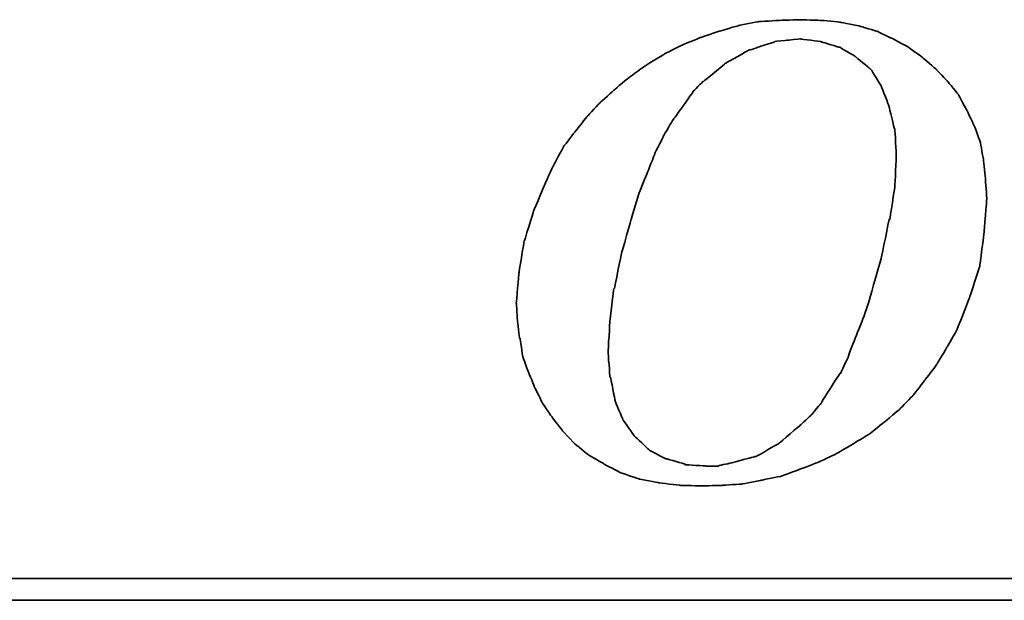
# Model space of a CAD drawing. Header units: millimetres. Extents: x 478 to 862, y 462 to 590.
# Tile 32 of 50: x 781.91 to 786.95, y 499.33 to 502.29. Entities that reach past the tile are written whole.
import ezdxf

# ---------------------------------------------------------------- set-up
doc = ezdxf.new("R2010")
doc.units = ezdxf.units.MM
doc.layers.add('DIM', color=4, linetype='CONTINUOUS')
doc.layers.add('layer 1', color=7, linetype='CONTINUOUS')

# ---------------------------------------------------------------- blocks, each defined once
blk = doc.blocks.new('TBI MOTION logo(完整正式版)')
at = {"layer": 'layer 1', "color": 22, "lineweight": 35}
for points, knots in [([(-11.34375, -6.98375), (-11.34375, -6.98375), (-10.91375, -7.43875), (-10.91375, -7.43875), (-10.91375, -7.43875), (-10.91375, -7.43875), (-10.38625, -7.87125), (-10.38625, -7.87125), (-10.38625, -7.87125), (-10.38625, -7.87125), (-9.81125, -8.20375), (-9.81125, -8.20375), (-9.81125, -8.20375), (-9.81125, -8.20375), (-9.21125, -8.51875), (-9.21125, -8.51875), (-9.21125, -8.51875), (-9.21125, -8.51875), (-8.51625, -8.75875), (-8.51625, -8.75875), (-8.51625, -8.75875), (-8.51625, -8.75875), (-7.77125, -8.90375), (-7.77125, -8.90375), (-7.77125, -8.90375), (-7.77125, -8.90375), (-6.97875, -8.99875), (-6.97875, -8.99875), (-6.97875, -8.99875), (-6.97875, -8.99875), (-6.14125, -9.02375), (-6.14125, -9.02375), (-6.14125, -9.02375), (-6.14125, -9.02375), (-5.37125, -8.99875), (-5.37125, -8.99875), (-5.37125, -8.99875), (-5.37125, -8.99875), (-4.65375, -8.94875), (-4.65375, -8.94875), (-4.65375, -8.94875), (-4.65375, -8.94875), (-3.93375, -8.80625), (-3.93375, -8.80625), (-3.93375, -8.80625), (-3.93375, -8.80625), (-3.21375, -8.66375), (-3.21375, -8.66375), (-3.21375, -8.66375), (-3.21375, -8.66375), (-2.49375, -8.39875), (-2.49375, -8.39875), (-2.49375, -8.39875), (-2.49375, -8.39875), (-1.79875, -8.13375), (-1.79875, -8.13375), (-1.79875, -8.13375), (-1.79875, -8.13375), (-1.17375, -7.84375), (-1.17375, -7.84375), (-1.17375, -7.84375), (-1.17375, -7.84375), (-0.52375, -7.46375), (-0.52375, -7.46375), (-0.52375, -7.46375), (-0.52375, -7.46375), (0.10124, -7.07875), (0.10124, -7.07875), (0.10124, -7.07875), (0.10124, -7.07875), (0.67625, -6.62375), (0.67625, -6.62375), (0.67625, -6.62375), (0.67625, -6.62375), (1.24874, -6.14375), (1.24874, -6.14375), (1.24874, -6.14375), (1.24874, -6.14375), (1.72874, -5.64125), (1.72874, -5.64125), (1.72874, -5.64125), (1.72874, -5.64125), (2.18624, -5.06375), (2.18624, -5.06375), (2.18624, -5.06375), (2.18624, -5.06375), (2.61625, -4.48874), (2.61625, -4.48874), (2.61625, -4.48874), (2.61625, -4.48874), (3.00125, -3.83874), (3.00125, -3.83874), (3.00125, -3.83874), (3.00125, -3.83874), (3.36124, -3.21374), (3.36124, -3.21374), (3.36124, -3.21374), (3.36124, -3.21374), (3.84374, -1.99125), (3.84374, -1.99125), (3.84374, -1.99125), (3.84374, -1.99125), (4.22625, -0.81875), (4.22625, -0.81875), (4.22625, -0.81875), (4.22625, -0.81875), (4.39125, 0.45624), (4.39125, 0.45624), (4.39125, 0.45624), (4.39125, 0.45624), (4.48874, 1.70124), (4.48874, 1.70124), (4.48874, 1.70124), (4.48874, 1.70124), (4.43874, 2.44625), (4.43874, 2.44625), (4.43874, 2.44625), (4.43874, 2.44625), (4.36874, 3.14125), (4.36874, 3.14125), (4.36874, 3.14125), (4.36874, 3.14125), (4.25125, 3.81125), (4.25125, 3.81125), (4.25125, 3.81125), (4.25125, 3.81125), (4.03124, 4.41125), (4.03124, 4.41125), (4.03124, 4.41125), (4.03124, 4.41125), (3.74374, 5.01125), (3.74374, 5.01125), (3.74374, 5.01125), (3.74374, 5.01125), (3.43124, 5.58875), (3.43124, 5.58875), (3.43124, 5.58875), (3.43124, 5.58875), (3.02625, 6.09125), (3.02625, 6.09125), (3.02625, 6.09125), (3.02625, 6.09125), (2.59374, 6.54875), (2.59374, 6.54875), (2.59374, 6.54875), (2.59374, 6.54875), (2.09124, 6.98125), (2.09124, 6.98125), (2.09124, 6.98125), (2.09124, 6.98125), (1.56124, 7.36625), (1.56124, 7.36625), (1.56124, 7.36625), (1.56124, 7.36625), (0.98624, 7.67625), (0.98624, 7.67625), (0.98624, 7.67625), (0.98624, 7.67625), (0.38624, 7.96375), (0.38624, 7.96375), (0.38624, 7.96375), (0.38624, 7.96375), (-0.25875, 8.15625), (-0.25875, 8.15625), (-0.25875, 8.15625), (-0.25875, 8.15625), (-0.98125, 8.30125), (-0.98125, 8.30125), (-0.98125, 8.30125), (-0.98125, 8.30125), (-1.70124, 8.37125), (-1.70124, 8.37125), (-1.70124, 8.37125), (-1.70124, 8.37125), (-2.49375, 8.39624), (-2.49375, 8.39624), (-2.49375, 8.39624), (-2.49375, 8.39624), (-3.28625, 8.37125), (-3.28625, 8.37125), (-3.28625, 8.37125), (-3.28625, 8.37125), (-4.05125, 8.32125), (-4.05125, 8.32125), (-4.05125, 8.32125), (-4.05125, 8.32125), (-4.77375, 8.18125), (-4.77375, 8.18125), (-4.77375, 8.18125), (-4.77375, 8.18125), (-5.51625, 7.96375), (-5.51625, 7.96375), (-5.51625, 7.96375), (-5.51625, 7.96375), (-6.21125, 7.72625), (-6.21125, 7.72625), (-6.21125, 7.72625), (-6.21125, 7.72625), (-6.92875, 7.43625), (-6.92875, 7.43625), (-6.92875, 7.43625), (-6.92875, 7.43625), (-7.57875, 7.10125), (-7.57875, 7.10125), (-7.57875, 7.10125), (-7.57875, 7.10125), (-8.24875, 6.69125), (-8.24875, 6.69125), (-8.24875, 6.69125), (-8.24875, 6.69125), (-8.84875, 6.26125), (-8.84875, 6.26125), (-8.84875, 6.26125), (-8.84875, 6.26125), (-9.42625, 5.78125), (-9.42625, 5.78125), (-9.42625, 5.78125), (-9.42625, 5.78125), (-9.95375, 5.30125), (-9.95375, 5.30125), (-9.95375, 5.30125), (-9.95375, 5.30125), (-10.43375, 4.79624), (-10.43375, 4.79624), (-10.43375, 4.79624), (-10.43375, 4.79624), (-10.88875, 4.22125), (-10.88875, 4.22125), (-10.88875, 4.22125), (-10.88875, 4.22125), (-11.29875, 3.69375), (-11.29875, 3.69375), (-11.29875, 3.69375), (-11.29875, 3.69375), (-11.63375, 3.09125), (-11.63375, 3.09125), (-11.63375, 3.09125), (-11.63375, 3.09125), (-11.91875, 2.49625), (-11.91875, 2.49625), (-11.91875, 2.49625), (-11.91875, 2.49625), (-12.44875, 1.24625), (-12.44875, 1.24625), (-12.44875, 1.24625), (-12.44875, 1.24625), (-12.80875, 0.06874), (-12.80875, 0.06874), (-12.80875, 0.06874), (-12.80875, 0.06874), (-12.99875, -1.07875), (-12.99875, -1.07875), (-12.99875, -1.07875), (-12.99875, -1.07875), (-13.09375, -2.18375), (-13.09375, -2.18375), (-13.09375, -2.18375), (-13.09375, -2.18375), (-13.04875, -2.85375), (-13.04875, -2.85375), (-13.04875, -2.85375), (-13.04875, -2.85375), (-12.97375, -3.50375), (-12.97375, -3.50375), (-12.97375, -3.50375), (-12.97375, -3.50375), (-12.95375, -3.50375), (-12.95375, -3.50375), (-12.95375, -3.50375), (-12.95375, -3.50375), (-12.85375, -4.17375), (-12.85375, -4.17375), (-12.85375, -4.17375), (-12.85375, -4.17375), (-12.63875, -4.77624), (-12.63875, -4.77624), (-12.63875, -4.77624), (-12.63875, -4.77624), (-12.39875, -5.35125), (-12.39875, -5.35125), (-12.39875, -5.35125), (-12.39875, -5.35125), (-12.11375, -5.92875), (-12.11375, -5.92875), (-12.11375, -5.92875), (-12.11375, -5.92875), (-11.75375, -6.45375), (-11.75375, -6.45375), (-11.75375, -6.45375), (-11.75375, -6.45375), (-11.34375, -6.98375), (-11.34375, -6.98375)], [0, 0, 0, 0, 0.01369863, 0.01369863, 0.01369863, 0.01369864, 0.02739726, 0.02739726, 0.02739726, 0.02739727, 0.04109589, 0.04109589, 0.04109589, 0.0410959, 0.05479452, 0.05479452, 0.05479452, 0.05479453, 0.06849315, 0.06849315, 0.06849315, 0.06849316, 0.08219178, 0.08219178, 0.08219178, 0.08219179, 0.09589041, 0.09589041, 0.09589041, 0.09589042, 0.10958904, 0.10958904, 0.10958904, 0.10958905, 0.12328767, 0.12328767, 0.12328767, 0.12328768, 0.1369863, 0.1369863, 0.1369863, 0.13698631, 0.15068493, 0.15068493, 0.15068493, 0.15068494, 0.16438356, 0.16438356, 0.16438356, 0.16438357, 0.17808219, 0.17808219, 0.17808219, 0.1780822, 0.19178082, 0.19178082, 0.19178082, 0.19178083, 0.20547945, 0.20547945, 0.20547945, 0.20547946, 0.21917808, 0.21917808, 0.21917808, 0.21917809, 0.23287671, 0.23287671, 0.23287671, 0.23287672, 0.24657534, 0.24657534, 0.24657534, 0.24657535, 0.26027397, 0.26027397, 0.26027397, 0.26027398, 0.2739726, 0.2739726, 0.2739726, 0.27397261, 0.28767123, 0.28767123, 0.28767123, 0.28767124, 0.30136986, 0.30136986, 0.30136986, 0.30136987, 0.31506849, 0.31506849, 0.31506849, 0.3150685, 0.32876712, 0.32876712, 0.32876712, 0.32876713, 0.34246575, 0.34246575, 0.34246575, 0.34246576, 0.35616438, 0.35616438, 0.35616438, 0.35616439, 0.36986301, 0.36986301, 0.36986301, 0.36986302, 0.38356164, 0.38356164, 0.38356164, 0.38356165, 0.39726027, 0.39726027, 0.39726027, 0.39726028, 0.4109589, 0.4109589, 0.4109589, 0.41095891, 0.42465753, 0.42465753, 0.42465753, 0.42465754, 0.43835616, 0.43835616, 0.43835616, 0.43835617, 0.45205479, 0.45205479, 0.45205479, 0.4520548, 0.46575342, 0.46575342, 0.46575342, 0.46575343, 0.47945205, 0.47945205, 0.47945205, 0.47945206, 0.49315068, 0.49315068, 0.49315068, 0.49315069, 0.50684932, 0.50684932, 0.50684932, 0.50684933, 0.52054795, 0.52054795, 0.52054795, 0.52054796, 0.53424658, 0.53424658, 0.53424658, 0.53424659, 0.54794521, 0.54794521, 0.54794521, 0.54794522, 0.56164384, 0.56164384, 0.56164384, 0.56164385, 0.57534247, 0.57534247, 0.57534247, 0.57534248, 0.5890411, 0.5890411, 0.5890411, 0.58904111, 0.60273973, 0.60273973, 0.60273973, 0.60273974, 0.61643836, 0.61643836, 0.61643836, 0.61643837, 0.63013699, 0.63013699, 0.63013699, 0.630137, 0.64383562, 0.64383562, 0.64383562, 0.64383563, 0.65753425, 0.65753425, 0.65753425, 0.65753426, 0.67123288, 0.67123288, 0.67123288, 0.67123289, 0.68493151, 0.68493151, 0.68493151, 0.68493152, 0.69863014, 0.69863014, 0.69863014, 0.69863015, 0.71232877, 0.71232877, 0.71232877, 0.71232878, 0.7260274, 0.7260274, 0.7260274, 0.72602741, 0.73972603, 0.73972603, 0.73972603, 0.73972604, 0.75342466, 0.75342466, 0.75342466, 0.75342467, 0.76712329, 0.76712329, 0.76712329, 0.7671233, 0.78082192, 0.78082192, 0.78082192, 0.78082193, 0.79452055, 0.79452055, 0.79452055, 0.79452056, 0.80821918, 0.80821918, 0.80821918, 0.80821919, 0.82191781, 0.82191781, 0.82191781, 0.82191782, 0.83561644, 0.83561644, 0.83561644, 0.83561645, 0.84931507, 0.84931507, 0.84931507, 0.84931508, 0.8630137, 0.8630137, 0.8630137, 0.86301371, 0.87671233, 0.87671233, 0.87671233, 0.87671234, 0.89041096, 0.89041096, 0.89041096, 0.89041097, 0.90410959, 0.90410959, 0.90410959, 0.9041096, 0.91780822, 0.91780822, 0.91780822, 0.91780823, 0.93150685, 0.93150685, 0.93150685, 0.93150686, 0.94520548, 0.94520548, 0.94520548, 0.94520549, 0.95890411, 0.95890411, 0.95890411, 0.95890412, 0.97260274, 0.97260274, 0.97260274, 0.97260275, 0.98630137, 0.98630137, 0.98630137, 0.98630138, 1, 1, 1, 1]), ([(-8.77875, 1.03124), (-8.77875, 1.03124), (-8.51625, 1.89625), (-8.51625, 1.89625), (-8.51625, 1.89625), (-8.51625, 1.89625), (-8.20375, 2.66375), (-8.20375, 2.66375), (-8.20375, 2.66375), (-8.20375, 2.66375), (-7.91625, 3.38125), (-7.91625, 3.38125), (-7.91625, 3.38125), (-7.91625, 3.38125), (-7.91625, 3.40624), (-7.91625, 3.40624), (-7.91625, 3.40624), (-7.91625, 3.40624), (-7.57875, 4.07624), (-7.57875, 4.07624), (-7.57875, 4.07624), (-7.57875, 4.07624), (-7.24375, 4.65125), (-7.24375, 4.65125), (-7.24375, 4.65125), (-7.24375, 4.65125), (-7.21875, 4.65125), (-7.21875, 4.65125), (-7.21875, 4.65125), (-7.21875, 4.65125), (-7.21875, 4.67624), (-7.21875, 4.67624), (-7.21875, 4.67624), (-7.21875, 4.67624), (-6.83625, 5.20375), (-6.83625, 5.20375), (-6.83625, 5.20375), (-6.83625, 5.20375), (-6.49875, 5.68625), (-6.49875, 5.68625), (-6.49875, 5.68625), (-6.49875, 5.68625), (-6.49875, 5.70625), (-6.49875, 5.70625), (-6.49875, 5.70625), (-6.49875, 5.70625), (-6.11625, 6.09125), (-6.11625, 6.09125), (-6.11625, 6.09125), (-6.11625, 6.09125), (-6.09125, 6.09125), (-6.09125, 6.09125), (-6.09125, 6.09125), (-6.09125, 6.09125), (-5.27375, 6.76625), (-5.27375, 6.76625), (-5.27375, 6.76625), (-5.27375, 6.76625), (-5.24875, 6.76625), (-5.24875, 6.76625), (-5.24875, 6.76625), (-5.24875, 6.76625), (-5.24875, 6.78625), (-5.24875, 6.78625), (-5.24875, 6.78625), (-5.24875, 6.78625), (-4.38875, 7.26624), (-4.38875, 7.26624), (-4.38875, 7.26624), (-4.38875, 7.26624), (-4.36125, 7.26624), (-4.36125, 7.26624), (-4.36125, 7.26624), (-4.36125, 7.26624), (-3.93375, 7.41125), (-3.93375, 7.41125), (-3.93375, 7.41125), (-3.93375, 7.41125), (-3.47375, 7.55625), (-3.47375, 7.55625), (-3.47375, 7.55625), (-3.47375, 7.55625), (-3.45375, 7.55625), (-3.45375, 7.55625), (-3.45375, 7.55625), (-3.45375, 7.55625), (-3.42875, 7.58124), (-3.42875, 7.58124), (-3.42875, 7.58124), (-3.42875, 7.58124), (-2.97375, 7.62625), (-2.97375, 7.62625), (-2.97375, 7.62625), (-2.97375, 7.62625), (-2.49375, 7.67625), (-2.49375, 7.67625), (-2.49375, 7.67625), (-2.49375, 7.67625), (-2.46875, 7.67625), (-2.46875, 7.67625), (-2.46875, 7.67625), (-2.46875, 7.67625), (-1.70124, 7.58124), (-1.70124, 7.58124), (-1.70124, 7.58124), (-1.70124, 7.58124), (-1.67875, 7.55625), (-1.67875, 7.55625), (-1.67875, 7.55625), (-1.67875, 7.55625), (-1.65375, 7.55625), (-1.65375, 7.55625), (-1.65375, 7.55625), (-1.65375, 7.55625), (-1.03125, 7.36625), (-1.03125, 7.36625), (-1.03125, 7.36625), (-1.03125, 7.36625), (-1.00625, 7.36625), (-1.00625, 7.36625), (-1.00625, 7.36625), (-1.00625, 7.36625), (-0.43124, 7.02624), (-0.43124, 7.02624), (-0.43124, 7.02624), (-0.43124, 7.02624), (-0.40625, 7.00624), (-0.40625, 7.00624), (-0.40625, 7.00624), (-0.40625, 7.00624), (0.12124, 6.57124), (0.12124, 6.57124), (0.12124, 6.57124), (0.12124, 6.57124), (0.14624, 6.54875), (0.14624, 6.54875), (0.14624, 6.54875), (0.14624, 6.54875), (0.17124, 6.52375), (0.17124, 6.52375), (0.17124, 6.52375), (0.17124, 6.52375), (0.55625, 5.89875), (0.55625, 5.89875), (0.55625, 5.89875), (0.55625, 5.89875), (0.55625, 5.87625), (0.55625, 5.87625), (0.55625, 5.87625), (0.55625, 5.87625), (0.84124, 5.15625), (0.84124, 5.15625), (0.84124, 5.15625), (0.84124, 5.15625), (0.84124, 5.13125), (0.84124, 5.13125), (0.84124, 5.13125), (0.84124, 5.13125), (1.03624, 4.31875), (1.03624, 4.31875), (1.03624, 4.31875), (1.03624, 4.31875), (1.05624, 4.31875), (1.05624, 4.31875), (1.05624, 4.31875), (1.05624, 4.31875), (1.05624, 4.29125), (1.05624, 4.29125), (1.05624, 4.29125), (1.05624, 4.29125), (1.10625, 3.33125), (1.10625, 3.33125), (1.10625, 3.33125), (1.10625, 3.33125), (1.10625, 3.30875), (1.10625, 3.30875), (1.10625, 3.30875), (1.10625, 3.30875), (1.05624, 2.20624), (1.05624, 2.20624), (1.05624, 2.20624), (1.05624, 2.20624), (1.05624, 2.18124), (1.05624, 2.18124), (1.05624, 2.18124), (1.05624, 2.18124), (0.86624, 0.93624), (0.86624, 0.93624), (0.86624, 0.93624), (0.86624, 0.93624), (0.84124, 0.93624), (0.84124, 0.93624), (0.84124, 0.93624), (0.84124, 0.93624), (0.55625, -0.45874), (0.55625, -0.45874), (0.55625, -0.45874), (0.55625, -0.45874), (0.12124, -1.99125), (0.12124, -1.99125), (0.12124, -1.99125), (0.12124, -1.99125), (0.12124, -2.01874), (0.12124, -2.01874), (0.12124, -2.01874), (0.12124, -2.01874), (-0.13874, -2.78375), (-0.13874, -2.78375), (-0.13874, -2.78375), (-0.13874, -2.78375), (-0.43124, -3.50375), (-0.43124, -3.50375), (-0.43124, -3.50375), (-0.43124, -3.50375), (-0.69375, -4.19875), (-0.69375, -4.19875), (-0.69375, -4.19875), (-0.69375, -4.19875), (-0.69375, -4.22375), (-0.69375, -4.22375), (-0.69375, -4.22375), (-0.69375, -4.22375), (-0.98125, -4.82374), (-0.98125, -4.82374), (-0.98125, -4.82374), (-0.98125, -4.82374), (-1.00625, -4.82374), (-1.00625, -4.82374), (-1.00625, -4.82374), (-1.00625, -4.82374), (-1.33875, -5.35125), (-1.33875, -5.35125), (-1.33875, -5.35125), (-1.33875, -5.35125), (-1.67875, -5.87875), (-1.67875, -5.87875), (-1.67875, -5.87875), (-1.67875, -5.87875), (-1.67875, -5.90375), (-1.67875, -5.90375), (-1.67875, -5.90375), (-1.67875, -5.90375), (-2.05875, -6.35875), (-2.05875, -6.35875), (-2.05875, -6.35875), (-2.05875, -6.35875), (-2.08375, -6.38375), (-2.08375, -6.38375), (-2.08375, -6.38375), (-2.08375, -6.38375), (-2.46875, -6.74375), (-2.46875, -6.74375), (-2.46875, -6.74375), (-2.46875, -6.74375), (-3.25875, -7.41625), (-3.25875, -7.41625), (-3.25875, -7.41625), (-3.25875, -7.41625), (-3.28625, -7.43875), (-3.28625, -7.43875), (-3.28625, -7.43875), (-3.28625, -7.43875), (-4.12375, -7.91875), (-4.12375, -7.91875), (-4.12375, -7.91875), (-4.12375, -7.91875), (-4.14875, -7.91875), (-4.14875, -7.91875), (-4.14875, -7.91875), (-4.14875, -7.91875), (-4.17125, -7.91875), (-4.17125, -7.91875), (-4.17125, -7.91875), (-4.17125, -7.91875), (-5.03375, -8.15875), (-5.03375, -8.15875), (-5.03375, -8.15875), (-5.03375, -8.15875), (-5.51625, -8.25625), (-5.51625, -8.25625), (-5.51625, -8.25625), (-5.51625, -8.25625), (-5.54125, -8.27875), (-5.54125, -8.27875), (-5.54125, -8.27875), (-5.54125, -8.27875), (-5.56375, -8.27875), (-5.56375, -8.27875), (-5.56375, -8.27875), (-5.56375, -8.27875), (-5.99625, -8.27875), (-5.99625, -8.27875), (-5.99625, -8.27875), (-5.99625, -8.27875), (-6.76375, -8.23125), (-6.76375, -8.23125), (-6.76375, -8.23125), (-6.76375, -8.23125), (-6.78875, -8.23125), (-6.78875, -8.23125), (-6.78875, -8.23125), (-6.78875, -8.23125), (-6.78875, -8.20375), (-6.78875, -8.20375), (-6.78875, -8.20375), (-6.78875, -8.20375), (-7.45875, -8.01375), (-7.45875, -8.01375), (-7.45875, -8.01375), (-7.45875, -8.01375), (-7.48375, -8.01375), (-7.48375, -8.01375), (-7.48375, -8.01375), (-7.48375, -8.01375), (-7.50875, -8.01375), (-7.50875, -8.01375), (-7.50875, -8.01375), (-7.50875, -8.01375), (-8.13125, -7.67875), (-8.13125, -7.67875), (-8.13125, -7.67875), (-8.13125, -7.67875), (-8.15625, -7.65375), (-8.15625, -7.65375), (-8.15625, -7.65375), (-8.15625, -7.65375), (-8.65875, -7.17375), (-8.65875, -7.17375), (-8.65875, -7.17375), (-8.65875, -7.17375), (-8.68375, -7.14875), (-8.68375, -7.14875), (-8.68375, -7.14875), (-8.68375, -7.14875), (-9.08875, -6.57375), (-9.08875, -6.57375), (-9.08875, -6.57375), (-9.08875, -6.57375), (-9.11375, -6.54875), (-9.11375, -6.54875), (-9.11375, -6.54875), (-9.11375, -6.54875), (-9.11375, -6.52875), (-9.11375, -6.52875), (-9.11375, -6.52875), (-9.11375, -6.52875), (-9.40375, -5.85375), (-9.40375, -5.85375), (-9.40375, -5.85375), (-9.40375, -5.85375), (-9.40375, -5.82875), (-9.40375, -5.82875), (-9.40375, -5.82875), (-9.40375, -5.82875), (-9.56875, -4.96875), (-9.56875, -4.96875), (-9.56875, -4.96875), (-9.56875, -4.96875), (-9.59375, -4.94375), (-9.59375, -4.94375), (-9.59375, -4.94375), (-9.59375, -4.94375), (-9.66375, -4.03375), (-9.66375, -4.03375), (-9.66375, -4.03375), (-9.66375, -4.03375), (-9.66375, -4.00875), (-9.66375, -4.00875), (-9.66375, -4.00875), (-9.66375, -4.00875), (-9.59375, -2.85375), (-9.59375, -2.85375), (-9.59375, -2.85375), (-9.59375, -2.85375), (-9.45125, -1.65875), (-9.45125, -1.65875), (-9.45125, -1.65875), (-9.45125, -1.65875), (-9.42625, -1.63375), (-9.42625, -1.63375), (-9.42625, -1.63375), (-9.42625, -1.63375), (-9.16125, -0.33875), (-9.16125, -0.33875), (-9.16125, -0.33875), (-9.16125, -0.33875), (-8.77875, 1.00624), (-8.77875, 1.00624), (-8.77875, 1.00624), (-8.77875, 1.00624), (-8.77875, 1.03124), (-8.77875, 1.03124)], [0, 0, 0, 0, 0.01020408, 0.01020408, 0.01020408, 0.01020409, 0.02040816, 0.02040816, 0.02040816, 0.02040817, 0.03061224, 0.03061224, 0.03061224, 0.03061225, 0.04081633, 0.04081633, 0.04081633, 0.04081634, 0.05102041, 0.05102041, 0.05102041, 0.05102042, 0.06122449, 0.06122449, 0.06122449, 0.0612245, 0.07142857, 0.07142857, 0.07142857, 0.07142858, 0.08163265, 0.08163265, 0.08163265, 0.08163266, 0.09183673, 0.09183673, 0.09183673, 0.09183674, 0.10204082, 0.10204082, 0.10204082, 0.10204083, 0.1122449, 0.1122449, 0.1122449, 0.11224491, 0.12244898, 0.12244898, 0.12244898, 0.12244899, 0.13265306, 0.13265306, 0.13265306, 0.13265307, 0.14285714, 0.14285714, 0.14285714, 0.14285715, 0.15306122, 0.15306122, 0.15306122, 0.15306123, 0.16326531, 0.16326531, 0.16326531, 0.16326532, 0.17346939, 0.17346939, 0.17346939, 0.1734694, 0.18367347, 0.18367347, 0.18367347, 0.18367348, 0.19387755, 0.19387755, 0.19387755, 0.19387756, 0.20408163, 0.20408163, 0.20408163, 0.20408164, 0.21428571, 0.21428571, 0.21428571, 0.21428572, 0.2244898, 0.2244898, 0.2244898, 0.22448981, 0.23469388, 0.23469388, 0.23469388, 0.23469389, 0.24489796, 0.24489796, 0.24489796, 0.24489797, 0.25510204, 0.25510204, 0.25510204, 0.25510205, 0.26530612, 0.26530612, 0.26530612, 0.26530613, 0.2755102, 0.2755102, 0.2755102, 0.27551021, 0.28571429, 0.28571429, 0.28571429, 0.2857143, 0.29591837, 0.29591837, 0.29591837, 0.29591838, 0.30612245, 0.30612245, 0.30612245, 0.30612246, 0.31632653, 0.31632653, 0.31632653, 0.31632654, 0.32653061, 0.32653061, 0.32653061, 0.32653062, 0.33673469, 0.33673469, 0.33673469, 0.3367347, 0.34693878, 0.34693878, 0.34693878, 0.34693879, 0.35714286, 0.35714286, 0.35714286, 0.35714287, 0.36734694, 0.36734694, 0.36734694, 0.36734695, 0.37755102, 0.37755102, 0.37755102, 0.37755103, 0.3877551, 0.3877551, 0.3877551, 0.38775511, 0.39795918, 0.39795918, 0.39795918, 0.39795919, 0.40816327, 0.40816327, 0.40816327, 0.40816328, 0.41836735, 0.41836735, 0.41836735, 0.41836736, 0.42857143, 0.42857143, 0.42857143, 0.42857144, 0.43877551, 0.43877551, 0.43877551, 0.43877552, 0.44897959, 0.44897959, 0.44897959, 0.4489796, 0.45918367, 0.45918367, 0.45918367, 0.45918368, 0.46938776, 0.46938776, 0.46938776, 0.46938777, 0.47959184, 0.47959184, 0.47959184, 0.47959185, 0.48979592, 0.48979592, 0.48979592, 0.48979593, 0.5, 0.5, 0.5, 0.50000001, 0.51020408, 0.51020408, 0.51020408, 0.51020409, 0.52040816, 0.52040816, 0.52040816, 0.52040817, 0.53061224, 0.53061224, 0.53061224, 0.53061225, 0.54081633, 0.54081633, 0.54081633, 0.54081634, 0.55102041, 0.55102041, 0.55102041, 0.55102042, 0.56122449, 0.56122449, 0.56122449, 0.5612245, 0.57142857, 0.57142857, 0.57142857, 0.57142858, 0.58163265, 0.58163265, 0.58163265, 0.58163266, 0.59183673, 0.59183673, 0.59183673, 0.59183674, 0.60204082, 0.60204082, 0.60204082, 0.60204083, 0.6122449, 0.6122449, 0.6122449, 0.61224491, 0.62244898, 0.62244898, 0.62244898, 0.62244899, 0.63265306, 0.63265306, 0.63265306, 0.63265307, 0.64285714, 0.64285714, 0.64285714, 0.64285715, 0.65306122, 0.65306122, 0.65306122, 0.65306123, 0.66326531, 0.66326531, 0.66326531, 0.66326532, 0.67346939, 0.67346939, 0.67346939, 0.6734694, 0.68367347, 0.68367347, 0.68367347, 0.68367348, 0.69387755, 0.69387755, 0.69387755, 0.69387756, 0.70408163, 0.70408163, 0.70408163, 0.70408164, 0.71428571, 0.71428571, 0.71428571, 0.71428572, 0.7244898, 0.7244898, 0.7244898, 0.72448981, 0.73469388, 0.73469388, 0.73469388, 0.73469389, 0.74489796, 0.74489796, 0.74489796, 0.74489797, 0.75510204, 0.75510204, 0.75510204, 0.75510205, 0.76530612, 0.76530612, 0.76530612, 0.76530613, 0.7755102, 0.7755102, 0.7755102, 0.77551021, 0.78571429, 0.78571429, 0.78571429, 0.7857143, 0.79591837, 0.79591837, 0.79591837, 0.79591838, 0.80612245, 0.80612245, 0.80612245, 0.80612246, 0.81632653, 0.81632653, 0.81632653, 0.81632654, 0.82653061, 0.82653061, 0.82653061, 0.82653062, 0.83673469, 0.83673469, 0.83673469, 0.8367347, 0.84693878, 0.84693878, 0.84693878, 0.84693879, 0.85714286, 0.85714286, 0.85714286, 0.85714287, 0.86734694, 0.86734694, 0.86734694, 0.86734695, 0.87755102, 0.87755102, 0.87755102, 0.87755103, 0.8877551, 0.8877551, 0.8877551, 0.88775511, 0.89795918, 0.89795918, 0.89795918, 0.89795919, 0.90816327, 0.90816327, 0.90816327, 0.90816328, 0.91836735, 0.91836735, 0.91836735, 0.91836736, 0.92857143, 0.92857143, 0.92857143, 0.92857144, 0.93877551, 0.93877551, 0.93877551, 0.93877552, 0.94897959, 0.94897959, 0.94897959, 0.9489796, 0.95918367, 0.95918367, 0.95918367, 0.95918368, 0.96938776, 0.96938776, 0.96938776, 0.96938777, 0.97959184, 0.97959184, 0.97959184, 0.97959185, 0.98979592, 0.98979592, 0.98979592, 0.98979593, 1, 1, 1, 1]), ([(75.90875, -9.47875), (75.90875, -9.47875), (75.90875, -12.28625), (75.90875, -12.28625), (75.90875, -12.28625), (75.90875, -12.28625), (75.90875, -12.47875), (75.90875, -12.47875), (75.90875, -12.47875), (75.90875, -12.47875), (75.71625, -12.47875), (75.71625, -12.47875), (75.71625, -12.47875), (75.71625, -12.47875), (-88.32875, -12.47875), (-88.32875, -12.47875), (-88.32875, -12.47875), (-88.32875, -12.47875), (-88.32875, -13.29375), (-88.32875, -13.29375), (-88.32875, -13.29375), (-88.32875, -13.29375), (82.89125, -13.29375), (82.89125, -13.29375), (82.89125, -13.29375), (82.89125, -13.29375), (75.90875, -9.47875), (75.90875, -9.47875)], [0, 0, 0, 0, 0.14285714, 0.14285714, 0.14285714, 0.14285715, 0.28571429, 0.28571429, 0.28571429, 0.2857143, 0.42857143, 0.42857143, 0.42857143, 0.42857144, 0.57142857, 0.57142857, 0.57142857, 0.57142858, 0.71428571, 0.71428571, 0.71428571, 0.71428572, 0.85714286, 0.85714286, 0.85714286, 0.85714287, 1, 1, 1, 1])]:
    blk.add_open_spline(points, degree=3, knots=knots, dxfattribs=at)

msp = doc.modelspace()

# ---------------------------------------------------------------- block references
at = {"layer": 'DIM', "color": 7, "xscale": 0.1368257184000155, "yscale": 0.1368257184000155, "zscale": 0.1368257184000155}
msp.add_blockref('TBI MOTION logo(完整正式版)', (786.2425, 501.145), dxfattribs=at)

doc.saveas('drawing.dxf')
